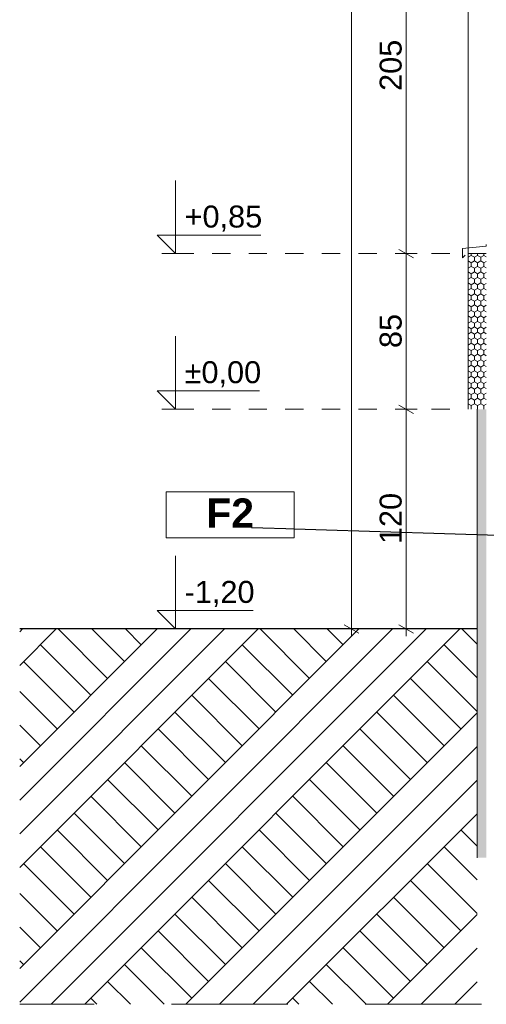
# Model space of a CAD drawing. Header units: centimetres. Extents: x 5703 to 19022, y -2164 to 612.
# Tile 28 of 49: x 16653 to 16908, y -1386 to -849. Entities that reach past the tile are written whole.
import ezdxf

# ---------------------------------------------------------------- set-up
doc = ezdxf.new("R2010")
doc.units = ezdxf.units.CM
doc.header["$MEASUREMENT"] = 0
doc.set_wipeout_variables(frame=1)
doc.linetypes.add('Dashed-002', pattern=[20, 10, -10])
doc.linetypes.add('Long Dashed', pattern=[105.83333, 63.499999, -42.333331])
for name, color, linetype in [('810-PZT', 7, 'Continuous'), ('830-Teksty Etykiety', 7, 'Continuous'), ('____PRZEKRÓJ_KRESKI', 7, 'Continuous'), ('MF_SCIANY_KONSTR', 7, 'Continuous'), ('MF_WYM_DUŻE', 7, 'Continuous')]:
    doc.layers.add(name, color=color, linetype=linetype)
doc.styles.add('GENERATED_STYLE_3', font='arial.ttf')
doc.styles.add('GENERATED_STYLE_5', font='arialbd.ttf')
doc.dimstyles.new('GENERATED_STYLE__1', dxfattribs={"dimtxt": 12, "dimasz": 6.08, "dimexe": 0.18, "dimexo": 0.0625, "dimgap": 0.09, "dimtad": 1, "dimdec": 0, "dimzin": 0, "dimdsep": 46, "dimtxsty": 'GENERATED_STYLE_3', "dimblk": 'ARROWHEAD_2', "dimblk1": 'ARROWHEAD_2', "dimblk2": 'ARROWHEAD_2', "dimcen": 0.09, "dimse1": 1, "dimse2": 1, "dimclrd": 7, "dimclre": 7, "dimclrt": 7, "dimadec": 0, "dimazin": 0, "dimtfac": 1, "dimtdec": 4, "dimtmove": 0, "dimatfit": 3, "dimfxl": 1, "dimtolj": 1, "dimtzin": 0, "dimarcsym": 0})
doc.dimstyles.new('GENERATED_STYLE__3', dxfattribs={"dimtxt": 12, "dimasz": 6.08, "dimexe": 0.18, "dimexo": 0.0625, "dimgap": 0.09, "dimtad": 1, "dimdec": 0, "dimzin": 0, "dimdsep": 46, "dimtxsty": 'GENERATED_STYLE_3', "dimblk": 'ARROWHEAD_2', "dimblk1": 'ARROWHEAD_2', "dimblk2": 'ARROWHEAD_2', "dimcen": 0.09, "dimse1": 1, "dimse2": 1, "dimclrd": 7, "dimclre": 7, "dimclrt": 7, "dimadec": 0, "dimazin": 0, "dimtfac": 1, "dimtdec": 4, "dimtmove": 2, "dimatfit": 3, "dimfxl": 1, "dimtolj": 1, "dimtzin": 0, "dimarcsym": 0})
doc.dimstyles.new('GENERATED_STYLE__4', dxfattribs={"dimtxt": 0.18, "dimasz": 9.12, "dimexe": 0.18, "dimexo": 0.0625, "dimgap": 0.09, "dimtad": 0, "dimtih": 1, "dimtoh": 1, "dimdec": 4, "dimzin": 0, "dimdsep": 46, "dimcen": 0.09, "dimadec": 0, "dimazin": 0, "dimtfac": 1, "dimtdec": 4, "dimtmove": 0, "dimatfit": 3, "dimldrblk": 'ARROWHEAD_11', "dimfxl": 1, "dimtolj": 1, "dimtzin": 0, "dimarcsym": 0})
pattern_1 = [(90, (-4821233.9283, -1061.3574), (-3.4641016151, 0), [2, -4]), (90, (-4821235.6604, -1058.3574), (-3.4641016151, 0), [2, -4]), (150, (-4821233.9283, -1059.3574), (1.7320508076, 3), [2, -4]), (150, (-4821237.3924, -1059.3574), (1.7320508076, 3), [2, -4]), (210, (-4821233.9283, -1061.3574), (-1.7320508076, 3), [2, -4]), (210, (-4821237.3924, -1061.3574), (-1.7320508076, 3), [2, -4])]

# ---------------------------------------------------------------- blocks, each defined once
blk = doc.blocks.new('*D2', base_point=(-4821233.93, -1061.36))
at = {"layer": 'MF_WYM_DUŻE', "color": 7, "linetype": 'Continuous', "lineweight": 13, "transparency": 16777216}
for p, q in [((16834.64, -271.36), (16834.64, -267.45)), ((16840.64, -271.36), (16828.64, -271.36)), ((16834.64, -1181.36), (16834.64, -271.36)), ((16840.64, -1181.36), (16828.64, -1181.36)), ((16834.64, -1185.27), (16834.64, -1181.36))]:
    blk.add_line(p, q, dxfattribs=at)
at = {"layer": 'MF_WYM_DUŻE', "color": 7, "linetype": 'Continuous', "lineweight": 15, "transparency": 16777216}
for p, q in [((16838.64, -273.67), (16830.64, -269.05)), ((16830.64, -1179.05), (16838.64, -1183.67))]:
    blk.add_line(p, q, dxfattribs=at)
at = {"layer": 'MF_WYM_DUŻE', "color": 7, "lineweight": 13, "transparency": 16777216, "insert": (16832.24, -740.02), "char_height": 12, "attachment_point": 7, "rotation": 90, "style": 'GENERATED_STYLE_3'}
blk.add_mtext('\\A1;{\\pql;\\fArial|b0|i0|c238|p38;910}', dxfattribs=at)
blk = doc.blocks.new('ARROWHEAD_2')
at = {"color": 0, "linetype": 'Continuous', "lineweight": 0}
for p, q in [((0, 0), (-1, 0)), ((-0.378, -0.655), (0.378, 0.655))]:
    blk.add_line(p, q, dxfattribs=at)
blk = doc.blocks.new('*D8', base_point=(-4821233.93, -1061.36))
at = {"layer": 'MF_WYM_DUŻE', "color": 7, "linetype": 'Continuous', "lineweight": 15, "transparency": 16777216}
for p, q in [((16860.64, -1059.05), (16868.64, -1063.67)), ((16860.64, -1179.05), (16868.64, -1183.67))]:
    blk.add_line(p, q, dxfattribs=at)
at = {"layer": 'MF_WYM_DUŻE', "color": 7, "linetype": 'Continuous', "lineweight": 13, "transparency": 16777216}
for p, q in [((16870.64, -1061.36), (16858.64, -1061.36)), ((16864.64, -1181.36), (16864.64, -1061.36)), ((16870.64, -1181.36), (16858.64, -1181.36)), ((16864.64, -1185.27), (16864.64, -1181.36))]:
    blk.add_line(p, q, dxfattribs=at)
at = {"layer": 'MF_WYM_DUŻE', "color": 7, "lineweight": 13, "transparency": 16777216, "insert": (16862.24, -1135.02), "char_height": 12, "attachment_point": 7, "rotation": 90, "style": 'GENERATED_STYLE_3'}
blk.add_mtext('\\A1;{\\pql;\\fArial|b0|i0|c238|p38;120}', dxfattribs=at)
blk = doc.blocks.new('*D9', base_point=(-4821233.93, -1061.36))
at = {"layer": 'MF_WYM_DUŻE', "color": 7, "linetype": 'Continuous', "lineweight": 15, "transparency": 16777216}
for p, q in [((16860.64, -974.05), (16868.64, -978.67)), ((16860.64, -1059.05), (16868.64, -1063.67))]:
    blk.add_line(p, q, dxfattribs=at)
at = {"layer": 'MF_WYM_DUŻE', "color": 7, "linetype": 'Continuous', "lineweight": 13, "transparency": 16777216}
for p, q in [((16864.64, -1061.36), (16864.64, -976.36)), ((16870.64, -1061.36), (16858.64, -1061.36))]:
    blk.add_line(p, q, dxfattribs=at)
at = {"layer": 'MF_WYM_DUŻE', "color": 7, "lineweight": 13, "transparency": 16777216, "insert": (16862.24, -1027.96), "char_height": 12, "attachment_point": 7, "rotation": 90, "style": 'GENERATED_STYLE_3'}
blk.add_mtext('\\A1;{\\pql;\\fArial|b0|i0|c238|p38;85}', dxfattribs=at)
blk = doc.blocks.new('*D10', base_point=(-4821233.93, -1061.36))
at = {"layer": 'MF_WYM_DUŻE', "color": 7, "linetype": 'Continuous', "lineweight": 13, "transparency": 16777216}
for p, q in [((16870.64, -771.36), (16858.64, -771.36)), ((16864.64, -976.36), (16864.64, -771.36)), ((16870.64, -976.36), (16858.64, -976.36)), ((16864.64, -1061.36), (16864.64, -976.36))]:
    blk.add_line(p, q, dxfattribs=at)
at = {"layer": 'MF_WYM_DUŻE', "color": 7, "linetype": 'Continuous', "lineweight": 15, "transparency": 16777216}
for p, q in [((16860.64, -769.05), (16868.64, -773.67)), ((16860.64, -974.05), (16868.64, -978.67))]:
    blk.add_line(p, q, dxfattribs=at)
at = {"layer": 'MF_WYM_DUŻE', "color": 7, "lineweight": 13, "transparency": 16777216, "insert": (16862.24, -887.52), "char_height": 12, "attachment_point": 7, "rotation": 90, "style": 'GENERATED_STYLE_3'}
blk.add_mtext('\\A1;{\\pql;\\fArial|b0|i0|c238|p38;205}', dxfattribs=at)
blk = doc.blocks.new('*D14', base_point=(-4821233.93, -1061.36))
at = {"layer": 'MF_WYM_DUŻE', "color": 7, "linetype": 'Continuous', "lineweight": 13, "transparency": 16777216}
for p, q in [((18871.69, -271.36), (18871.69, -267.45)), ((18877.69, -271.36), (18865.69, -271.36)), ((18871.69, -1108.36), (18871.69, -271.36)), ((18877.69, -1108.36), (18865.69, -1108.36)), ((18871.69, -1112.27), (18871.69, -1108.36))]:
    blk.add_line(p, q, dxfattribs=at)
at = {"layer": 'MF_WYM_DUŻE', "color": 7, "linetype": 'Continuous', "lineweight": 15, "transparency": 16777216}
for p, q in [((18875.69, -273.67), (18867.69, -269.05)), ((18867.69, -1106.05), (18875.69, -1110.67))]:
    blk.add_line(p, q, dxfattribs=at)
at = {"layer": 'MF_WYM_DUŻE', "color": 7, "lineweight": 13, "transparency": 16777216, "insert": (18869.29, -703.52), "char_height": 12, "attachment_point": 7, "rotation": 90, "style": 'GENERATED_STYLE_3'}
blk.add_mtext('\\A1;{\\pql;\\fArial|b0|i0|c238|p38;837}', dxfattribs=at)
blk = doc.blocks.new('*D15', base_point=(-4821233.93, -1061.36))
at = {"layer": 'MF_WYM_DUŻE', "color": 7, "linetype": 'Continuous', "lineweight": 15, "transparency": 16777216}
for p, q in [((18847.67, -1059.05), (18855.67, -1063.67)), ((18847.67, -1106.05), (18855.67, -1110.67))]:
    blk.add_line(p, q, dxfattribs=at)
at = {"layer": 'MF_WYM_DUŻE', "color": 7, "linetype": 'Continuous', "lineweight": 13, "transparency": 16777216}
for p, q in [((18857.67, -1061.36), (18845.67, -1061.36)), ((18851.67, -1108.36), (18851.67, -1061.36)), ((18857.67, -1108.36), (18845.67, -1108.36)), ((18851.67, -1112.27), (18851.67, -1108.36))]:
    blk.add_line(p, q, dxfattribs=at)
at = {"layer": 'MF_WYM_DUŻE', "color": 7, "lineweight": 13, "transparency": 16777216, "insert": (18849.27, -1084.86), "char_height": 12, "attachment_point": 7, "rotation": 90, "style": 'GENERATED_STYLE_3'}
blk.add_mtext('\\A1;{\\pql;\\fArial|b0|i0|c238|p38;47}', dxfattribs=at)
blk = doc.blocks.new('*D16', base_point=(-4821233.93, -1061.36))
at = {"layer": 'MF_WYM_DUŻE', "color": 7, "linetype": 'Continuous', "lineweight": 15, "transparency": 16777216}
for p, q in [((18847.67, -974.05), (18855.67, -978.67)), ((18847.67, -1059.05), (18855.67, -1063.67))]:
    blk.add_line(p, q, dxfattribs=at)
at = {"layer": 'MF_WYM_DUŻE', "color": 7, "linetype": 'Continuous', "lineweight": 13, "transparency": 16777216}
for p, q in [((18851.67, -1061.36), (18851.67, -976.36)), ((18857.67, -1061.36), (18845.67, -1061.36))]:
    blk.add_line(p, q, dxfattribs=at)
at = {"layer": 'MF_WYM_DUŻE', "color": 7, "lineweight": 13, "transparency": 16777216, "insert": (18849.27, -1027.96), "char_height": 12, "attachment_point": 7, "rotation": 90, "style": 'GENERATED_STYLE_3'}
blk.add_mtext('\\A1;{\\pql;\\fArial|b0|i0|c238|p38;85}', dxfattribs=at)
blk = doc.blocks.new('*D17', base_point=(-4821233.93, -1061.36))
at = {"layer": 'MF_WYM_DUŻE', "color": 7, "linetype": 'Continuous', "lineweight": 13, "transparency": 16777216}
for p, q in [((18857.67, -771.36), (18845.67, -771.36)), ((18851.67, -976.36), (18851.67, -771.36)), ((18857.67, -976.36), (18845.67, -976.36)), ((18851.67, -1061.36), (18851.67, -976.36))]:
    blk.add_line(p, q, dxfattribs=at)
at = {"layer": 'MF_WYM_DUŻE', "color": 7, "linetype": 'Continuous', "lineweight": 15, "transparency": 16777216}
for p, q in [((18847.67, -769.05), (18855.67, -773.67)), ((18847.67, -974.05), (18855.67, -978.67))]:
    blk.add_line(p, q, dxfattribs=at)
at = {"layer": 'MF_WYM_DUŻE', "color": 7, "lineweight": 13, "transparency": 16777216, "insert": (18849.27, -887.52), "char_height": 12, "attachment_point": 7, "rotation": 90, "style": 'GENERATED_STYLE_3'}
blk.add_mtext('\\A1;{\\pql;\\fArial|b0|i0|c238|p38;205}', dxfattribs=at)
blk = doc.blocks.new('ARROWHEAD_11')
at = {"color": 0, "linetype": 'Continuous', "lineweight": 0}
blk.add_line((0, 0), (-1, 0), dxfattribs=at)
at = {"color": 0, "linetype": 'Continuous', "lineweight": 0, "const_width": 0.25, "flags": 128}
blk.add_lwpolyline([(-0.125, 0, 1), (0.125, 0, 1)], format="xyb", close=True, dxfattribs=at)

msp = doc.modelspace()

# ---------------------------------------------------------------- hatches: boundary and pattern name
at = {"layer": '810-PZT', "linetype": 'Continuous', "lineweight": 13}
h = msp.add_hatch(dxfattribs=at)
h.set_pattern_fill('GRUNT_0002', style=0, pattern_type=2)
h.set_pattern_definition([(45, (-4821233.93, -1061.357), (-27.57716345, 27.57716345), []), (45, (-4821243.12, -1052.165), (-55.1543269, 55.1543269), []), (45, (-4821252.31, -1042.97), (-55.1543269, 55.1543269), []), (135, (-4821261.506, -1033.78), (9.192387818, 9.192387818), [38.99999857, -38.99999857])])
h.paths.add_polyline_path([(16653.36, -1181.36), (16903.36, -1181.36), (16903.36, -1386.36), (16653.36, -1386.36)])
at = {"layer": '____PRZEKRÓJ_KRESKI', "linetype": 'Continuous', "lineweight": 13}
h = msp.add_hatch(dxfattribs=at)
h.set_pattern_fill('STYROPIAN_0002', style=0, pattern_type=2)
h.set_pattern_definition(pattern_1)
h.paths.add_polyline_path([(16908.36, -976.36), (16898.36, -976.36), (16898.36, -1061.36), (16908.36, -1061.36)])
h = msp.add_hatch(dxfattribs=at)
h.set_pattern_fill('STYROPIAN_0002', style=0, pattern_type=2)
h.set_pattern_definition(pattern_1)
h.paths.add_polyline_path([(16903.36, -1061.36), (16903.36, -1306.36), (16908.36, -1306.36), (16908.36, -1061.36)])

# ---------------------------------------------------------------- linework, layer by layer
at = {"layer": '____PRZEKRÓJ_KRESKI', "color": 7, "linetype": 'Continuous', "lineweight": 13}
for p, q in [((16898.36, -976.36), (16898.36, -771.36)), ((16895.36, -973.66), (16908.26, -972.36)), ((16908.26, -972.36), (16908.26, -971.36)), ((16895.36, -978.66), (16895.36, -973.66)), ((16896.86, -977.16), (16895.36, -978.66)), ((16898.36, -976.36), (16908.36, -976.36)), ((16898.36, -1061.36), (16898.36, -976.36)), ((16903.36, -1306.36), (16903.36, -1061.36))]:
    msp.add_line(p, q, dxfattribs=at)
at = {"layer": '____PRZEKRÓJ_KRESKI', "color": 7, "linetype": 'Dashed-002', "lineweight": 13}
for p, q in [((16738.49, -976.36), (16898.36, -976.36)), ((16738.49, -1061.36), (16898.36, -1061.36))]:
    msp.add_line(p, q, dxfattribs=at)
at = {"layer": 'MF_SCIANY_KONSTR', "color": 7, "linetype": 'Continuous', "lineweight": 25}
msp.add_line((16903.36, -1181.36), (16653.36, -1181.36), dxfattribs=at)
at = {"layer": 'MF_SCIANY_KONSTR', "color": 7, "linetype": 'Long Dashed', "lineweight": 13}
msp.add_line((19022.36, -1386.36), (16653.36, -1386.36), dxfattribs=at)
at = {"layer": 'MF_WYM_DUŻE', "color": 7, "linetype": 'Continuous', "lineweight": 13}
for p, q in [((16738.49, -976.36), (16738.49, -936.36)), ((16738.49, -976.36), (16728.49, -966.36)), ((16728.49, -966.36), (16738.49, -966.36)), ((16738.49, -966.36), (16785.07, -966.36)), ((16738.49, -976.36), (16730.99, -976.36)), ((16738.49, -976.36), (16745.99, -976.36)), ((16738.49, -1061.36), (16738.49, -1021.36)), ((16738.49, -1061.36), (16728.49, -1051.36)), ((16728.49, -1051.36), (16738.49, -1051.36)), ((16738.49, -1051.36), (16784.41, -1051.36)), ((16738.49, -1061.36), (16730.99, -1061.36)), ((16738.49, -1061.36), (16745.99, -1061.36)), ((16738.49, -1181.36), (16738.49, -1141.36)), ((16738.49, -1181.36), (16728.49, -1171.36)), ((16728.49, -1171.36), (16738.49, -1171.36)), ((16738.49, -1171.36), (16780.9, -1171.36)), ((16738.49, -1181.36), (16730.99, -1181.36)), ((16738.49, -1181.36), (16745.99, -1181.36))]:
    msp.add_line(p, q, dxfattribs=at)

# ---------------------------------------------------------------- texts
at = {"layer": 'MF_WYM_DUŻE', "color": 7, "lineweight": 13, "char_height": 12, "attachment_point": 7, "style": 'GENERATED_STYLE_3'}
for s, insert in [('\\A1;{\\pql;\\fArial|b0|i0|c238|p38;+0,85}', (16743.49, -964.36)), ('\\A1;{\\pql;\\fArial|b0|i0|c238|p38;±0,00}', (16743.49, -1049.36)), ('\\A1;{\\pql;\\fArial|b0|i0|c238|p38;-1,20}', (16743.49, -1169.36))]:
    msp.add_mtext(s, dxfattribs=dict(at, insert=insert))

# ---------------------------------------------------------------- dimensions: what is measured, and where the dimension line sits
at = {"layer": 'MF_WYM_DUŻE', "color": 7, "linetype": 'Continuous', "lineweight": 13}
for base, p1, p2, dimstyle, picture, middle in [((16834.64, -271.36), (16903.36, -1181.36), (16895.36, -271.36), 'GENERATED_STYLE__1', '*D2', (16826.24, -726.29)), ((18871.69, -271.36), (19022.36, -1108.36), (16895.36, -271.36), 'GENERATED_STYLE__1', '*D14', (18863.29, -689.79)), ((16864.64, -771.36), (16898.36, -976.36), (16953.36, -771.36), 'GENERATED_STYLE__1', '*D10', (16856.24, -873.79)), ((18851.67, -771.36), (16898.36, -976.36), (16953.36, -771.36), 'GENERATED_STYLE__1', '*D17', (18843.27, -873.79)), ((16864.64, -976.36), (16898.36, -1061.36), (16898.36, -976.36), 'GENERATED_STYLE__1', '*D9', (16856.24, -1018.82)), ((18851.67, -976.36), (16898.36, -1061.36), (16898.36, -976.36), 'GENERATED_STYLE__1', '*D16', (18843.27, -1018.82)), ((16864.64, -1061.36), (16903.36, -1181.36), (16898.36, -1061.36), 'GENERATED_STYLE__1', '*D8', (16856.24, -1121.29)), ((18851.67, -1061.36), (19022.36, -1108.36), (16898.36, -1061.36), 'GENERATED_STYLE__3', '*D15', (18843.27, -1075.71))]:
    dim = msp.add_linear_dim(base=base, p1=p1, p2=p2, angle=90, dimstyle=dimstyle, dxfattribs=at)
    dim.commit()
    dim.dimension.update_dxf_attribs({"geometry": picture, "text_midpoint": middle, "dimtype": 160, "text_rotation": 90})

# ---------------------------------------------------------------- wipeouts: each hides what was drawn before it
at = {"color": 7, "linetype": 'Continuous', "lineweight": 13, "ltscale": 67222.627012}
msp.add_wipeout([(16733.36, -1106.41), (16803.36, -1106.41), (16803.36, -1131.55), (16733.36, -1131.55)], dxfattribs=at).dxf.layer = '830-Teksty Etykiety'

# ---------------------------------------------------------------- next in the draw order: linework, layer by layer
at = {"layer": '830-Teksty Etykiety', "color": 7, "linetype": 'Continuous', "lineweight": 13, "flags": 128}
msp.add_lwpolyline([(16733.36, -1106.41), (16803.36, -1106.41), (16803.36, -1131.55), (16733.36, -1131.55)], close=True, dxfattribs=at)

# ---------------------------------------------------------------- next in the draw order: texts
at = {"layer": '830-Teksty Etykiety', "color": 7, "linetype": 'Continuous', "lineweight": 13, "insert": (16768.36, -1126.07), "char_height": 16, "attachment_point": 8, "style": 'GENERATED_STYLE_5'}
msp.add_mtext('\\A1;{\\pqc;\\fArial|b1|i0|c238|p38;F2}', dxfattribs=at)

# ---------------------------------------------------------------- next in the draw order: leaders
at = {"layer": '830-Teksty Etykiety', "color": 7, "linetype": 'Continuous', "lineweight": 13, "annotation_type": 0, "has_hookline": 1, "hookline_direction": 1, "text_width": 23.31}
msp.add_leader([(16953.36, -1131.55), (16780.1, -1126.07)], dimstyle='GENERATED_STYLE__4', dxfattribs=at)

doc.saveas('drawing.dxf')
